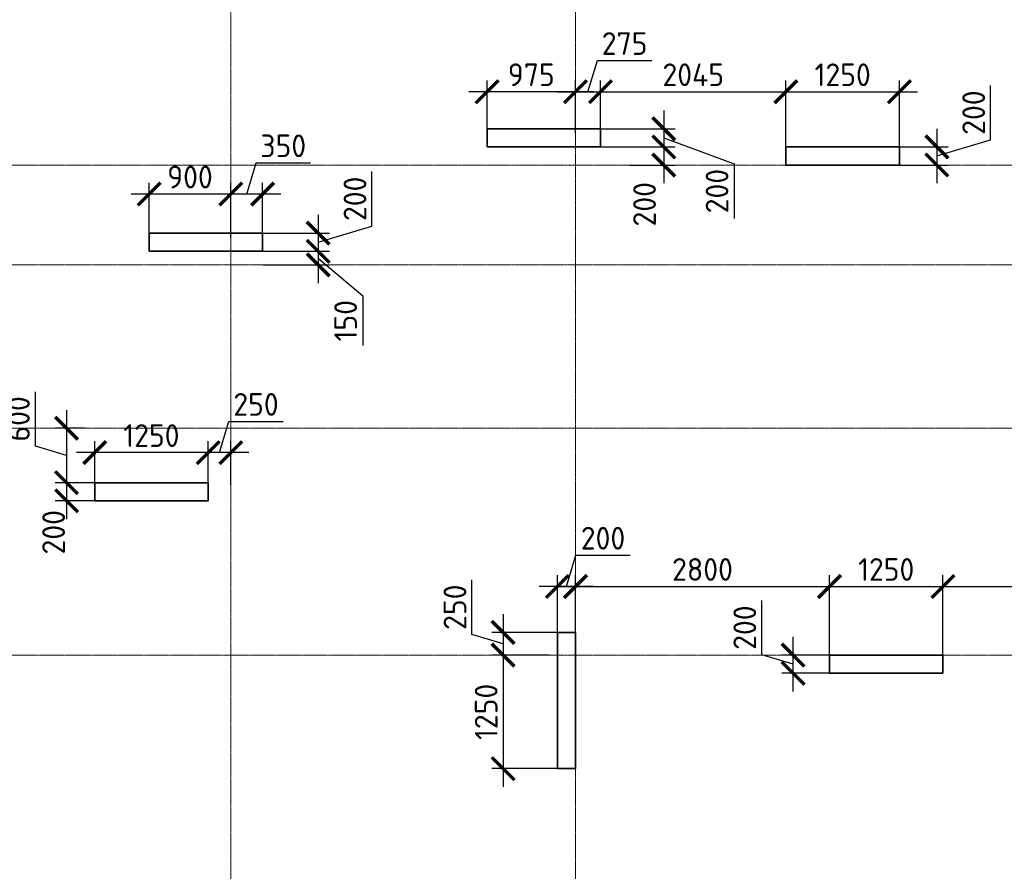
# Model space of a CAD drawing. Header units: millimetres. Extents: x 369815 to 1481759, y -423071 to -27917.
# Tile 13 of 256: x 478915 to 489769, y -376311 to -366927. Entities that reach past the tile are written whole.
import ezdxf

# ---------------------------------------------------------------- set-up
doc = ezdxf.new("R2010")
doc.units = ezdxf.units.MM
doc.linetypes.add('______5', pattern=[1100, 800, -100, 100, -100])
doc.linetypes.add('осевая', pattern=[50.8, 31.75, -6.35, 6.35, -6.35])
doc.layers.add('Колонна_ бетон', color=7, linetype='Continuous', lineweight=50, true_color=0xb4b496)
doc.layers.add('Оси', color=40, linetype='______5', lineweight=18)
doc.layers.add('РАЗМЕРЫ', color=1, linetype='Continuous', lineweight=9)
doc.styles.add('GOST-2.304_Type-B', font='GOST_Common.ttf')
doc.dimstyles.new('СПДС', dxfattribs={"dimscale": 100, "dimtxt": 2.5, "dimasz": 2.5, "dimexe": 1.25, "dimexo": 0, "dimtad": 1, "dimdec": 0, "dimtxsty": 'GOST-2.304_Type-B', "dimblk": 'ARCHTICK', "dimcen": 2.5, "dimdle": 2, "dimadec": 0, "dimazin": 2, "dimtfac": 0.75, "dimtdec": 0, "dimtmove": 1, "dimatfit": 3, "dimfxl": 1, "dimtolj": 1, "dimarcsym": 1})

# ---------------------------------------------------------------- blocks, each defined once
blk = doc.blocks.new('оси2')
at = {"layer": 'Оси', "color": 16, "linetype": 'осевая', "lineweight": 0, "ltscale": 0.5, "transparency": 33554687}
for p, q in [((1020445.5, 5465.4), (1020445.5, -20739.3)), ((1024245.5, 5465.4), (1024245.5, -20739.3)), ((979200, -4392.9), (1032582.1, -4392.9)), ((979200, -5492.9), (1032582.1, -5492.9)), ((979200, -7292.9), (1032582.1, -7292.9)), ((979200, -9792.9), (1032582.1, -9792.9))]:
    blk.add_line(p, q, dxfattribs=at)
blk = doc.blocks.new('_ArchTick')
at = {"color": 0, "linetype": 'ByBlock', "const_width": 0.15}
blk.add_lwpolyline([(-0.5, -0.5), (0.5, 0.5)], dxfattribs=at)
blk = doc.blocks.new('*D1730')
at = {"layer": 'DEFPOINTS', "color": 0, "transparency": 16777216}
for p in [(484842, -373173), (484842, -373851, -360), (485042, -373851, -360)]:
    blk.add_point(p, dxfattribs=at)
at = {"layer": 'РАЗМЕРЫ', "color": 0, "lineweight": -2, "transparency": 16777216}
for p, q in [((484942, -373173), (485045, -372829)), ((485045, -372829), (485645, -372829)), ((484842, -373851), (484842, -373048)), ((485042, -373851), (485042, -373048)), ((485242, -373173), (484642, -373173))]:
    blk.add_line(p, q, dxfattribs=at)
at = {"layer": 'РАЗМЕРЫ', "color": 0, "lineweight": -2, "transparency": 16777216, "xscale": 250, "yscale": 250, "zscale": 250, "rotation": 180}
blk.add_blockref('_ArchTick', (484842, -373173), dxfattribs=at)
at = {"layer": 'РАЗМЕРЫ', "color": 0, "lineweight": -2, "transparency": 16777216, "xscale": 250, "yscale": 250, "zscale": 250}
blk.add_blockref('_ArchTick', (485042, -373173), dxfattribs=at)
at = {"layer": 'РАЗМЕРЫ', "color": 0, "transparency": 16777216, "insert": (485345, -372641), "char_height": 250, "attachment_point": 5, "style": 'GOST-2.304_Type-B'}
blk.add_mtext('\\A1;200', dxfattribs=at)
blk = doc.blocks.new('*D1731')
at = {"layer": 'DEFPOINTS', "color": 0, "transparency": 16777216}
for p in [(484942, -373679, -200), (484244, -373929), (484752, -373929, -560)]:
    blk.add_point(p, dxfattribs=at)
at = {"layer": 'РАЗМЕРЫ', "color": 0, "lineweight": -2, "transparency": 16777216}
for p, q in [((483900, -373701), (483900, -373101)), ((484244, -373479), (484244, -374129)), ((484942, -373679), (484119, -373679)), ((484244, -373804), (483900, -373701)), ((484752, -373929), (484119, -373929))]:
    blk.add_line(p, q, dxfattribs=at)
at = {"layer": 'РАЗМЕРЫ', "color": 0, "lineweight": -2, "transparency": 16777216, "xscale": 250, "yscale": 250, "zscale": 250}
for p, rotation in [((484244, -373679), 90), ((484244, -373929), 270)]:
    blk.add_blockref('_ArchTick', p, dxfattribs=dict(at, rotation=rotation))
at = {"layer": 'РАЗМЕРЫ', "color": 0, "transparency": 16777216, "insert": (483713, -373401), "char_height": 250, "attachment_point": 5, "rotation": 90, "style": 'GOST-2.304_Type-B'}
blk.add_mtext('\\A1;250', dxfattribs=at)
blk = doc.blocks.new('*D1732')
at = {"layer": 'DEFPOINTS', "color": 0, "transparency": 16777216}
for p in [(484752, -373929, -560), (484244, -375179), (484942, -375179, -200)]:
    blk.add_point(p, dxfattribs=at)
at = {"layer": 'РАЗМЕРЫ', "color": 0, "lineweight": -2, "transparency": 16777216}
for p, q in [((484244, -373729), (484244, -375379)), ((484752, -373929), (484119, -373929)), ((484942, -375179), (484119, -375179))]:
    blk.add_line(p, q, dxfattribs=at)
at = {"layer": 'РАЗМЕРЫ', "color": 0, "lineweight": -2, "transparency": 16777216, "xscale": 250, "yscale": 250, "zscale": 250}
for p, rotation in [((484244, -373929), 90), ((484244, -375179), 270)]:
    blk.add_blockref('_ArchTick', p, dxfattribs=dict(at, rotation=rotation))
at = {"layer": 'РАЗМЕРЫ', "color": 0, "transparency": 16777216, "insert": (484057, -374554), "char_height": 250, "attachment_point": 5, "rotation": 90, "style": 'GOST-2.304_Type-B'}
blk.add_mtext('\\A1;1250', dxfattribs=at)
blk = doc.blocks.new('*D1733')
at = {"layer": 'DEFPOINTS', "color": 0, "transparency": 16777216}
for p in [(487842, -373173), (485042, -373851, -360), (487842, -373979)]:
    blk.add_point(p, dxfattribs=at)
at = {"layer": 'РАЗМЕРЫ', "color": 0, "lineweight": -2, "transparency": 16777216}
for p, q in [((485042, -373851), (485042, -373048)), ((487842, -373979), (487842, -373048)), ((484842, -373173), (488042, -373173))]:
    blk.add_line(p, q, dxfattribs=at)
at = {"layer": 'РАЗМЕРЫ', "color": 0, "lineweight": -2, "transparency": 16777216, "xscale": 250, "yscale": 250, "zscale": 250, "rotation": 180}
blk.add_blockref('_ArchTick', (485042, -373173), dxfattribs=at)
at = {"layer": 'РАЗМЕРЫ', "color": 0, "lineweight": -2, "transparency": 16777216, "xscale": 250, "yscale": 250, "zscale": 250}
blk.add_blockref('_ArchTick', (487842, -373173), dxfattribs=at)
at = {"layer": 'РАЗМЕРЫ', "color": 0, "transparency": 16777216, "insert": (486442, -372985), "char_height": 250, "attachment_point": 5, "style": 'GOST-2.304_Type-B'}
blk.add_mtext('\\A1;2800', dxfattribs=at)
blk = doc.blocks.new('*D1734')
at = {"layer": 'DEFPOINTS', "color": 0, "transparency": 16777216}
for p in [(489092, -373173), (487842, -373979), (489092, -373979)]:
    blk.add_point(p, dxfattribs=at)
at = {"layer": 'РАЗМЕРЫ', "color": 0, "lineweight": -2, "transparency": 16777216}
for p, q in [((487842, -373979), (487842, -373048)), ((489092, -373979), (489092, -373048)), ((487642, -373173), (489292, -373173))]:
    blk.add_line(p, q, dxfattribs=at)
at = {"layer": 'РАЗМЕРЫ', "color": 0, "lineweight": -2, "transparency": 16777216, "xscale": 250, "yscale": 250, "zscale": 250, "rotation": 180}
blk.add_blockref('_ArchTick', (487842, -373173), dxfattribs=at)
at = {"layer": 'РАЗМЕРЫ', "color": 0, "lineweight": -2, "transparency": 16777216, "xscale": 250, "yscale": 250, "zscale": 250}
blk.add_blockref('_ArchTick', (489092, -373173), dxfattribs=at)
at = {"layer": 'РАЗМЕРЫ', "color": 0, "transparency": 16777216, "insert": (488467, -372985), "char_height": 250, "attachment_point": 5, "style": 'GOST-2.304_Type-B'}
blk.add_mtext('\\A1;1250', dxfattribs=at)
blk = doc.blocks.new('*D1735')
at = {"layer": 'DEFPOINTS', "color": 0, "transparency": 16777216}
for p in [(491242, -373173), (491242, -373833), (489092, -373979)]:
    blk.add_point(p, dxfattribs=at)
at = {"layer": 'РАЗМЕРЫ', "color": 0, "lineweight": -2, "transparency": 16777216}
for p, q in [((489092, -373979), (489092, -373048)), ((491242, -373833), (491242, -373048)), ((488892, -373173), (491442, -373173))]:
    blk.add_line(p, q, dxfattribs=at)
at = {"layer": 'РАЗМЕРЫ', "color": 0, "lineweight": -2, "transparency": 16777216, "xscale": 250, "yscale": 250, "zscale": 250, "rotation": 180}
blk.add_blockref('_ArchTick', (489092, -373173), dxfattribs=at)
at = {"layer": 'РАЗМЕРЫ', "color": 0, "lineweight": -2, "transparency": 16777216, "xscale": 250, "yscale": 250, "zscale": 250}
blk.add_blockref('_ArchTick', (491242, -373173), dxfattribs=at)
at = {"layer": 'РАЗМЕРЫ', "color": 0, "transparency": 16777216, "insert": (490167, -372985), "char_height": 250, "attachment_point": 5, "style": 'GOST-2.304_Type-B'}
blk.add_mtext('\\A1;2150', dxfattribs=at)
blk = doc.blocks.new('*D1765')
at = {"layer": 'DEFPOINTS', "color": 0, "transparency": 16777216}
for p in [(485317, -367721), (485042, -368179), (485317, -368179)]:
    blk.add_point(p, dxfattribs=at)
at = {"layer": 'РАЗМЕРЫ', "color": 0, "lineweight": -2, "transparency": 16777216}
for p, q in [((485179, -367721), (485283, -367377)), ((485283, -367377), (485883, -367377)), ((485042, -368179), (485042, -367596)), ((485317, -368179), (485317, -367596)), ((484842, -367721), (485517, -367721))]:
    blk.add_line(p, q, dxfattribs=at)
at = {"layer": 'РАЗМЕРЫ', "color": 0, "lineweight": -2, "transparency": 16777216, "xscale": 250, "yscale": 250, "zscale": 250, "rotation": 180}
blk.add_blockref('_ArchTick', (485042, -367721), dxfattribs=at)
at = {"layer": 'РАЗМЕРЫ', "color": 0, "lineweight": -2, "transparency": 16777216, "xscale": 250, "yscale": 250, "zscale": 250}
blk.add_blockref('_ArchTick', (485317, -367721), dxfattribs=at)
at = {"layer": 'РАЗМЕРЫ', "color": 0, "transparency": 16777216, "insert": (485583, -367190), "char_height": 250, "attachment_point": 5, "style": 'GOST-2.304_Type-B'}
blk.add_mtext('\\A1;275', dxfattribs=at)
blk = doc.blocks.new('*D1766')
at = {"layer": 'DEFPOINTS', "color": 0, "transparency": 16777216}
for p in [(484067, -367721), (484067, -368179), (485042, -368179)]:
    blk.add_point(p, dxfattribs=at)
at = {"layer": 'РАЗМЕРЫ', "color": 0, "lineweight": -2, "transparency": 16777216}
for p, q in [((484067, -368179), (484067, -367596)), ((485042, -368179), (485042, -367596)), ((485242, -367721), (483867, -367721))]:
    blk.add_line(p, q, dxfattribs=at)
at = {"layer": 'РАЗМЕРЫ', "color": 0, "lineweight": -2, "transparency": 16777216, "xscale": 250, "yscale": 250, "zscale": 250, "rotation": 180}
blk.add_blockref('_ArchTick', (484067, -367721), dxfattribs=at)
at = {"layer": 'РАЗМЕРЫ', "color": 0, "lineweight": -2, "transparency": 16777216, "xscale": 250, "yscale": 250, "zscale": 250}
blk.add_blockref('_ArchTick', (485042, -367721), dxfattribs=at)
at = {"layer": 'РАЗМЕРЫ', "color": 0, "transparency": 16777216, "insert": (484554, -367534), "char_height": 250, "attachment_point": 5, "style": 'GOST-2.304_Type-B'}
blk.add_mtext('\\A1;975', dxfattribs=at)
blk = doc.blocks.new('*D1767')
at = {"layer": 'DEFPOINTS', "color": 0, "transparency": 16777216}
for p in [(485317, -368129, -200), (485317, -368329, -200), (486015, -368329)]:
    blk.add_point(p, dxfattribs=at)
at = {"layer": 'РАЗМЕРЫ', "color": 0, "lineweight": -2, "transparency": 16777216}
for p, q in [((486015, -367929), (486015, -368529)), ((485317, -368129), (486140, -368129)), ((486015, -368229), (486790, -368516)), ((485317, -368329), (486140, -368329)), ((486790, -368516), (486790, -369116))]:
    blk.add_line(p, q, dxfattribs=at)
at = {"layer": 'РАЗМЕРЫ', "color": 0, "lineweight": -2, "transparency": 16777216, "xscale": 250, "yscale": 250, "zscale": 250}
for p, rotation in [((486015, -368129), 90), ((486015, -368329), 270)]:
    blk.add_blockref('_ArchTick', p, dxfattribs=dict(at, rotation=rotation))
at = {"layer": 'РАЗМЕРЫ', "color": 0, "transparency": 16777216, "insert": (486602, -368816), "char_height": 250, "attachment_point": 5, "rotation": 90, "style": 'GOST-2.304_Type-B'}
blk.add_mtext('\\A1;200', dxfattribs=at)
blk = doc.blocks.new('*D1768')
at = {"layer": 'DEFPOINTS', "color": 0, "transparency": 16777216}
for p in [(485728, -368329), (485640, -368529, -560), (486015, -368529)]:
    blk.add_point(p, dxfattribs=at)
at = {"layer": 'РАЗМЕРЫ', "color": 0, "lineweight": -2, "transparency": 16777216}
for p, q in [((486015, -368129), (486015, -368729)), ((485728, -368329), (486140, -368329)), ((485640, -368529), (486140, -368529))]:
    blk.add_line(p, q, dxfattribs=at)
at = {"layer": 'РАЗМЕРЫ', "color": 0, "lineweight": -2, "transparency": 16777216, "xscale": 250, "yscale": 250, "zscale": 250}
for p, rotation in [((486015, -368329), 90), ((486015, -368529), 270)]:
    blk.add_blockref('_ArchTick', p, dxfattribs=dict(at, rotation=rotation))
at = {"layer": 'РАЗМЕРЫ', "color": 0, "transparency": 16777216, "insert": (485803, -368961), "char_height": 250, "attachment_point": 5, "rotation": 90, "style": 'GOST-2.304_Type-B'}
blk.add_mtext('\\A1;200', dxfattribs=at)
blk = doc.blocks.new('*D1769')
at = {"layer": 'DEFPOINTS', "color": 0, "transparency": 16777216}
for p in [(487362, -367721), (485317, -368179), (487362, -368379)]:
    blk.add_point(p, dxfattribs=at)
at = {"layer": 'РАЗМЕРЫ', "color": 0, "lineweight": -2, "transparency": 16777216}
for p, q in [((485317, -368179), (485317, -367596)), ((487362, -368379), (487362, -367596)), ((485117, -367721), (487562, -367721))]:
    blk.add_line(p, q, dxfattribs=at)
at = {"layer": 'РАЗМЕРЫ', "color": 0, "lineweight": -2, "transparency": 16777216, "xscale": 250, "yscale": 250, "zscale": 250, "rotation": 180}
blk.add_blockref('_ArchTick', (485317, -367721), dxfattribs=at)
at = {"layer": 'РАЗМЕРЫ', "color": 0, "lineweight": -2, "transparency": 16777216, "xscale": 250, "yscale": 250, "zscale": 250}
blk.add_blockref('_ArchTick', (487362, -367721), dxfattribs=at)
at = {"layer": 'РАЗМЕРЫ', "color": 0, "transparency": 16777216, "insert": (486340, -367534), "char_height": 250, "attachment_point": 5, "style": 'GOST-2.304_Type-B'}
blk.add_mtext('\\A1;2045', dxfattribs=at)
blk = doc.blocks.new('*D1770')
at = {"layer": 'DEFPOINTS', "color": 0, "transparency": 16777216}
for p in [(488612, -367721), (487362, -368379), (488612, -368379)]:
    blk.add_point(p, dxfattribs=at)
at = {"layer": 'РАЗМЕРЫ', "color": 0, "lineweight": -2, "transparency": 16777216}
for p, q in [((487362, -368379), (487362, -367596)), ((488612, -368379), (488612, -367596)), ((487162, -367721), (488812, -367721))]:
    blk.add_line(p, q, dxfattribs=at)
at = {"layer": 'РАЗМЕРЫ', "color": 0, "lineweight": -2, "transparency": 16777216, "xscale": 250, "yscale": 250, "zscale": 250, "rotation": 180}
blk.add_blockref('_ArchTick', (487362, -367721), dxfattribs=at)
at = {"layer": 'РАЗМЕРЫ', "color": 0, "lineweight": -2, "transparency": 16777216, "xscale": 250, "yscale": 250, "zscale": 250}
blk.add_blockref('_ArchTick', (488612, -367721), dxfattribs=at)
at = {"layer": 'РАЗМЕРЫ', "color": 0, "transparency": 16777216, "insert": (487987, -367534), "char_height": 250, "attachment_point": 5, "style": 'GOST-2.304_Type-B'}
blk.add_mtext('\\A1;1250', dxfattribs=at)
blk = doc.blocks.new('*D1771')
at = {"layer": 'DEFPOINTS', "color": 0, "transparency": 16777216}
for p in [(488612, -368329), (488612, -368529, -560), (489025, -368529)]:
    blk.add_point(p, dxfattribs=at)
at = {"layer": 'РАЗМЕРЫ', "color": 0, "lineweight": -2, "transparency": 16777216}
for p, q in [((489618, -368251), (489618, -367651)), ((489025, -368129), (489025, -368729)), ((489025, -368429), (489618, -368251)), ((488612, -368329), (489150, -368329)), ((488612, -368529), (489150, -368529))]:
    blk.add_line(p, q, dxfattribs=at)
at = {"layer": 'РАЗМЕРЫ', "color": 0, "lineweight": -2, "transparency": 16777216, "xscale": 250, "yscale": 250, "zscale": 250}
for p, rotation in [((489025, -368329), 90), ((489025, -368529), 270)]:
    blk.add_blockref('_ArchTick', p, dxfattribs=dict(at, rotation=rotation))
at = {"layer": 'РАЗМЕРЫ', "color": 0, "transparency": 16777216, "insert": (489431, -367951), "char_height": 250, "attachment_point": 5, "rotation": 90, "style": 'GOST-2.304_Type-B'}
blk.add_mtext('\\A1;200', dxfattribs=at)
blk = doc.blocks.new('*D1772')
at = {"layer": 'DEFPOINTS', "color": 0, "transparency": 16777216}
for p in [(481592, -369279), (481592, -369479), (482205, -369479)]:
    blk.add_point(p, dxfattribs=at)
at = {"layer": 'РАЗМЕРЫ', "color": 0, "lineweight": -2, "transparency": 16777216}
for p, q in [((482798, -369201), (482798, -368601)), ((482205, -369079), (482205, -369679)), ((482205, -369379), (482798, -369201)), ((481592, -369279), (482330, -369279)), ((481592, -369479), (482330, -369479))]:
    blk.add_line(p, q, dxfattribs=at)
at = {"layer": 'РАЗМЕРЫ', "color": 0, "lineweight": -2, "transparency": 16777216, "xscale": 250, "yscale": 250, "zscale": 250}
for p, rotation in [((482205, -369279), 90), ((482205, -369479), 270)]:
    blk.add_blockref('_ArchTick', p, dxfattribs=dict(at, rotation=rotation))
at = {"layer": 'РАЗМЕРЫ', "color": 0, "transparency": 16777216, "insert": (482611, -368901), "char_height": 250, "attachment_point": 5, "rotation": 90, "style": 'GOST-2.304_Type-B'}
blk.add_mtext('\\A1;200', dxfattribs=at)
blk = doc.blocks.new('*D1773')
at = {"layer": 'DEFPOINTS', "color": 0, "transparency": 16777216}
for p in [(481669, -369479), (481600, -369629, -560), (482205, -369629)]:
    blk.add_point(p, dxfattribs=at)
at = {"layer": 'РАЗМЕРЫ', "color": 0, "lineweight": -2, "transparency": 16777216}
for p, q in [((482205, -369279), (482205, -369829)), ((481669, -369479), (482330, -369479)), ((482205, -369554), (482696, -369969)), ((481600, -369629), (482330, -369629)), ((482696, -369969), (482696, -370519))]:
    blk.add_line(p, q, dxfattribs=at)
at = {"layer": 'РАЗМЕРЫ', "color": 0, "lineweight": -2, "transparency": 16777216, "xscale": 250, "yscale": 250, "zscale": 250}
for p, rotation in [((482205, -369479), 90), ((482205, -369629), 270)]:
    blk.add_blockref('_ArchTick', p, dxfattribs=dict(at, rotation=rotation))
at = {"layer": 'РАЗМЕРЫ', "color": 0, "transparency": 16777216, "insert": (482508, -370244), "char_height": 250, "attachment_point": 5, "rotation": 90, "style": 'GOST-2.304_Type-B'}
blk.add_mtext('\\A1;150', dxfattribs=at)
blk = doc.blocks.new('*D1774')
at = {"layer": 'DEFPOINTS', "color": 0, "transparency": 16777216}
for p in [(481242, -368849), (481242, -369329), (481592, -369329)]:
    blk.add_point(p, dxfattribs=at)
at = {"layer": 'РАЗМЕРЫ', "color": 0, "lineweight": -2, "transparency": 16777216}
for p, q in [((481417, -368849), (481520, -368505)), ((481520, -368505), (482120, -368505)), ((481242, -369329), (481242, -368724)), ((481592, -369329), (481592, -368724)), ((481792, -368849), (481042, -368849))]:
    blk.add_line(p, q, dxfattribs=at)
at = {"layer": 'РАЗМЕРЫ', "color": 0, "lineweight": -2, "transparency": 16777216, "xscale": 250, "yscale": 250, "zscale": 250, "rotation": 180}
blk.add_blockref('_ArchTick', (481242, -368849), dxfattribs=at)
at = {"layer": 'РАЗМЕРЫ', "color": 0, "lineweight": -2, "transparency": 16777216, "xscale": 250, "yscale": 250, "zscale": 250}
blk.add_blockref('_ArchTick', (481592, -368849), dxfattribs=at)
at = {"layer": 'РАЗМЕРЫ', "color": 0, "transparency": 16777216, "insert": (481820, -368317), "char_height": 250, "attachment_point": 5, "style": 'GOST-2.304_Type-B'}
blk.add_mtext('\\A1;350', dxfattribs=at)
blk = doc.blocks.new('*D1775')
at = {"layer": 'DEFPOINTS', "color": 0, "transparency": 16777216}
for p in [(480342, -368849), (481242, -369138), (480342, -369329)]:
    blk.add_point(p, dxfattribs=at)
at = {"layer": 'РАЗМЕРЫ', "color": 0, "lineweight": -2, "transparency": 16777216}
for p, q in [((480342, -369329), (480342, -368724)), ((481242, -369138), (481242, -368724)), ((481442, -368849), (480142, -368849))]:
    blk.add_line(p, q, dxfattribs=at)
at = {"layer": 'РАЗМЕРЫ', "color": 0, "lineweight": -2, "transparency": 16777216, "xscale": 250, "yscale": 250, "zscale": 250, "rotation": 180}
blk.add_blockref('_ArchTick', (480342, -368849), dxfattribs=at)
at = {"layer": 'РАЗМЕРЫ', "color": 0, "lineweight": -2, "transparency": 16777216, "xscale": 250, "yscale": 250, "zscale": 250}
blk.add_blockref('_ArchTick', (481242, -368849), dxfattribs=at)
at = {"layer": 'РАЗМЕРЫ', "color": 0, "transparency": 16777216, "insert": (480792, -368661), "char_height": 250, "attachment_point": 5, "style": 'GOST-2.304_Type-B'}
blk.add_mtext('\\A1;900', dxfattribs=at)
blk = doc.blocks.new('*D1776')
at = {"layer": 'DEFPOINTS', "color": 0, "transparency": 16777216}
for p in [(480992, -371698), (481242, -372051), (480992, -372079)]:
    blk.add_point(p, dxfattribs=at)
at = {"layer": 'РАЗМЕРЫ', "color": 0, "lineweight": -2, "transparency": 16777216}
for p, q in [((481117, -371698), (481220, -371354)), ((481220, -371354), (481820, -371354)), ((480992, -372079), (480992, -371573)), ((481242, -372051), (481242, -371573)), ((481442, -371698), (480792, -371698))]:
    blk.add_line(p, q, dxfattribs=at)
at = {"layer": 'РАЗМЕРЫ', "color": 0, "lineweight": -2, "transparency": 16777216, "xscale": 250, "yscale": 250, "zscale": 250, "rotation": 180}
blk.add_blockref('_ArchTick', (480992, -371698), dxfattribs=at)
at = {"layer": 'РАЗМЕРЫ', "color": 0, "lineweight": -2, "transparency": 16777216, "xscale": 250, "yscale": 250, "zscale": 250}
blk.add_blockref('_ArchTick', (481242, -371698), dxfattribs=at)
at = {"layer": 'РАЗМЕРЫ', "color": 0, "transparency": 16777216, "insert": (481520, -371166), "char_height": 250, "attachment_point": 5, "style": 'GOST-2.304_Type-B'}
blk.add_mtext('\\A1;250', dxfattribs=at)
blk = doc.blocks.new('*D1777')
at = {"layer": 'DEFPOINTS', "color": 0, "transparency": 16777216}
for p in [(479742, -371698), (479742, -372079), (480992, -372079)]:
    blk.add_point(p, dxfattribs=at)
at = {"layer": 'РАЗМЕРЫ', "color": 0, "lineweight": -2, "transparency": 16777216}
for p, q in [((479742, -372079), (479742, -371573)), ((480992, -372079), (480992, -371573)), ((481192, -371698), (479542, -371698))]:
    blk.add_line(p, q, dxfattribs=at)
at = {"layer": 'РАЗМЕРЫ', "color": 0, "lineweight": -2, "transparency": 16777216, "xscale": 250, "yscale": 250, "zscale": 250, "rotation": 180}
blk.add_blockref('_ArchTick', (479742, -371698), dxfattribs=at)
at = {"layer": 'РАЗМЕРЫ', "color": 0, "lineweight": -2, "transparency": 16777216, "xscale": 250, "yscale": 250, "zscale": 250}
blk.add_blockref('_ArchTick', (480992, -371698), dxfattribs=at)
at = {"layer": 'РАЗМЕРЫ', "color": 0, "transparency": 16777216, "insert": (480367, -371510), "char_height": 250, "attachment_point": 5, "style": 'GOST-2.304_Type-B'}
blk.add_mtext('\\A1;1250', dxfattribs=at)
blk = doc.blocks.new('*D1778')
at = {"layer": 'DEFPOINTS', "color": 0, "transparency": 16777216}
for p in [(479633, -371429, -560), (479432, -372029), (479800, -372029, -200)]:
    blk.add_point(p, dxfattribs=at)
at = {"layer": 'РАЗМЕРЫ', "color": 0, "lineweight": -2, "transparency": 16777216}
for p, q in [((479088, -371626), (479088, -371026)), ((479432, -371229), (479432, -372229)), ((479633, -371429), (479307, -371429)), ((479432, -371729), (479088, -371626)), ((479800, -372029), (479307, -372029))]:
    blk.add_line(p, q, dxfattribs=at)
at = {"layer": 'РАЗМЕРЫ', "color": 0, "lineweight": -2, "transparency": 16777216, "xscale": 250, "yscale": 250, "zscale": 250}
for p, rotation in [((479432, -371429), 90), ((479432, -372029), 270)]:
    blk.add_blockref('_ArchTick', p, dxfattribs=dict(at, rotation=rotation))
at = {"layer": 'РАЗМЕРЫ', "color": 0, "transparency": 16777216, "insert": (478901, -371326), "char_height": 250, "attachment_point": 5, "rotation": 90, "style": 'GOST-2.304_Type-B'}
blk.add_mtext('\\A1;600', dxfattribs=at)
blk = doc.blocks.new('*D1779')
at = {"layer": 'DEFPOINTS', "color": 0, "transparency": 16777216}
for p in [(479877, -372029, -200), (479432, -372229), (479877, -372229, -200)]:
    blk.add_point(p, dxfattribs=at)
at = {"layer": 'РАЗМЕРЫ', "color": 0, "lineweight": -2, "transparency": 16777216}
for p, q in [((479432, -371829), (479432, -372429)), ((479877, -372029), (479307, -372029)), ((479877, -372229), (479307, -372229))]:
    blk.add_line(p, q, dxfattribs=at)
at = {"layer": 'РАЗМЕРЫ', "color": 0, "lineweight": -2, "transparency": 16777216, "xscale": 250, "yscale": 250, "zscale": 250}
for p, rotation in [((479432, -372029), 90), ((479432, -372229), 270)]:
    blk.add_blockref('_ArchTick', p, dxfattribs=dict(at, rotation=rotation))
at = {"layer": 'РАЗМЕРЫ', "color": 0, "transparency": 16777216, "insert": (479289, -372575), "char_height": 250, "attachment_point": 5, "rotation": 90, "style": 'GOST-2.304_Type-B'}
blk.add_mtext('\\A1;200', dxfattribs=at)
blk = doc.blocks.new('*D1903')
at = {"layer": 'DEFPOINTS', "color": 0, "transparency": 16777216}
for p in [(487440, -373929), (487951, -373929, -200), (487842, -374129, 360)]:
    blk.add_point(p, dxfattribs=at)
at = {"layer": 'РАЗМЕРЫ', "color": 0, "lineweight": -2, "transparency": 16777216}
for p, q in [((487096, -373926), (487096, -373326)), ((487440, -374329), (487440, -373729)), ((487440, -374029), (487096, -373926)), ((487951, -373929), (487315, -373929)), ((487842, -374129), (487315, -374129))]:
    blk.add_line(p, q, dxfattribs=at)
at = {"layer": 'РАЗМЕРЫ', "color": 0, "lineweight": -2, "transparency": 16777216, "xscale": 250, "yscale": 250, "zscale": 250}
for p, rotation in [((487440, -373929), 90), ((487440, -374129), 270)]:
    blk.add_blockref('_ArchTick', p, dxfattribs=dict(at, rotation=rotation))
at = {"layer": 'РАЗМЕРЫ', "color": 0, "transparency": 16777216, "insert": (486908, -373626), "char_height": 250, "attachment_point": 5, "rotation": 90, "style": 'GOST-2.304_Type-B'}
blk.add_mtext('\\A1;200', dxfattribs=at)

msp = doc.modelspace()

# ---------------------------------------------------------------- linework, layer by layer
at = {"layer": 'Колонна_ бетон', "color": 180, "linetype": 'Continuous', "lineweight": 35, "transparency": 33554687}
for p, q in [((484066.9, -368128.9, -200), (484066.9, -368328.9, -200)), ((485316.9, -368128.9, -200), (484066.9, -368128.9, -200)), ((485316.9, -368328.9, -200), (485316.9, -368128.9, -200)), ((485316.9, -368328.9, -200), (484066.9, -368328.9, -200)), ((487361.9, -368328.9, -200), (487361.9, -368528.9, -200)), ((488611.9, -368328.9, -200), (487361.9, -368328.9, -200)), ((488611.9, -368328.9, -200), (488611.9, -368528.9, -200)), ((487361.9, -368528.9, -200), (488611.9, -368528.9, -200)), ((480341.9, -369478.9, -200), (480341.9, -369278.9, -200)), ((481591.9, -369278.9, -200), (480341.9, -369278.9, -200)), ((481591.9, -369278.9, -200), (481591.9, -369478.9, -200)), ((481591.9, -369478.9, -200), (480341.9, -369478.9, -200)), ((480991.5, -372028.9, -200), (479741.5, -372028.9, -200)), ((479741.5, -372028.9, -200), (479741.5, -372228.9, -200)), ((480991.5, -372228.9, -200), (480991.5, -372028.9, -200)), ((479741.5, -372228.9, -200), (480991.5, -372228.9, -200)), ((485041.9, -373678.9, -200), (484841.9, -373678.9, -200)), ((484841.9, -375178.9, -200), (484841.9, -373678.9, -200)), ((485041.9, -373678.9, -200), (485041.9, -375178.9, -200)), ((487841.9, -374128.9, -200), (487841.9, -373928.9, -200)), ((487841.9, -373928.9, -200), (489091.9, -373928.9, -200)), ((489091.9, -373928.9, -200), (489091.9, -374128.9, -200)), ((489091.9, -374128.9, -200), (487841.9, -374128.9, -200)), ((484841.9, -375178.9, -200), (485041.9, -375178.9, -200))]:
    msp.add_line(p, q, dxfattribs=at)

# ---------------------------------------------------------------- block references
at = {"layer": 'РАЗМЕРЫ'}
msp.add_blockref('оси2', (-539203.5, -364136, -560), dxfattribs=at)

# ---------------------------------------------------------------- dimensions: what is measured, and where the dimension line sits
at = {"layer": 'РАЗМЕРЫ', "color": 146, "true_color": 0x006272}
for base, p1, p2, picture, middle in [((485317, -367721), (485041.9, -368178.9), (485317, -368178.9), '*D1765', (485345.1, -367189.8)), ((484067, -367721), (485041.9, -368178.9), (484067, -368178.9), '*D1766', (484554.5, -367533.5)), ((487362, -367721), (485317, -368178.9), (487362, -368378.9), '*D1769', (486339.5, -367533.5)), ((488612, -367721), (487362, -368378.9), (488612, -368378.9), '*D1770', (487987, -367533.5)), ((481241.9, -368848.5), (481592, -369328.9), (481241.9, -369328.9), '*D1774', (481582.6, -368317.3)), ((480342, -368848.5), (481241.9, -369138), (480342, -369328.9), '*D1775', (480792, -368661)), ((480991.7, -371697.5), (481241.9, -372051), (480991.7, -372078.9), '*D1776', (481282.4, -371166.3)), ((479741.7, -371697.5), (480991.7, -372078.9), (479741.7, -372078.9), '*D1777', (480366.7, -371510)), ((484842, -373172.5), (485042, -373851, -360), (484842, -373851, -360), '*D1730', (485107.7, -372641.3)), ((487842, -373172.5), (485042, -373851, -360), (487842, -373978.9), '*D1733', (486442, -372985)), ((489092, -373172.5), (487842, -373978.9), (489092, -373978.9), '*D1734', (488467, -372985)), ((491241.9, -373172.5), (489092, -373978.9), (491241.9, -373833), '*D1735', (490167, -372985))]:
    dim = msp.add_linear_dim(base=base, p1=p1, p2=p2, dimstyle='СПДС', override={"dimtofl": 0}, dxfattribs=at)
    dim.commit()
    dim.dimension.update_dxf_attribs({"geometry": picture, "text_midpoint": middle})
for base, p1, p2, picture, middle in [((489024.6, -368528.9), (488611.9, -368328.9), (488612, -368528.9, -560), '*D1771', (489430.9, -368188.2)), ((482204.6, -369478.9), (481591.9, -369278.9), (481591.9, -369478.9), '*D1772', (482610.9, -369138.2)), ((479432.1, -372028.9), (479632.9, -371428.9, -560), (479800, -372028.9, -200), '*D1778', (478900.9, -371563.2)), ((484244.1, -373928.9), (484941.9, -373678.9, -200), (484752, -373928.9, -560), '*D1731', (483712.9, -373638.2)), ((484244.1, -375178.9), (484752, -373928.9, -560), (484941.9, -375178.9, -200), '*D1732', (484056.6, -374553.9))]:
    dim = msp.add_linear_dim(base=base, p1=p1, p2=p2, angle=90, dimstyle='СПДС', override={"dimtofl": 0}, dxfattribs=at)
    dim.commit()
    dim.dimension.update_dxf_attribs({"geometry": picture, "text_midpoint": middle})
for base, p1, p2, picture, middle in [((486015.1, -368328.9), (485317, -368128.9, -200), (485316.9, -368328.9, -200), '*D1767', (486789.6, -368578.9)), ((486015.1, -368528.9), (485728.5, -368328.9), (485640.1, -368528.9, -560), '*D1768', (485990.1, -368960.5)), ((482204.6, -369628.9), (481669.1, -369478.9), (481600.1, -369628.9, -560), '*D1773', (482695.6, -370031.5)), ((479432.1, -372228.9), (479876.6, -372028.9, -200), (479876.6, -372228.9, -200), '*D1779', (479476.6, -372575))]:
    dim = msp.add_linear_dim(base=base, p1=p1, p2=p2, angle=90, dimstyle='СПДС', override={"dimtofl": 0}, dxfattribs=at)
    dim.commit()
    dim.dimension.update_dxf_attribs({"geometry": picture, "text_midpoint": middle, "dimtype": 160})
at = {"layer": 'РАЗМЕРЫ', "color": 146}
dim = msp.add_linear_dim(base=(487439.6, -373928.9, -360), p1=(487841.9, -374128.9), p2=(487951.5, -373928.9, -560), angle=90, dimstyle='СПДС', dxfattribs=at)
dim.commit()
dim.dimension.update_dxf_attribs({"geometry": '*D1903', "text_midpoint": (486908.4, -373863.2, -360)})

doc.saveas('drawing.dxf')
